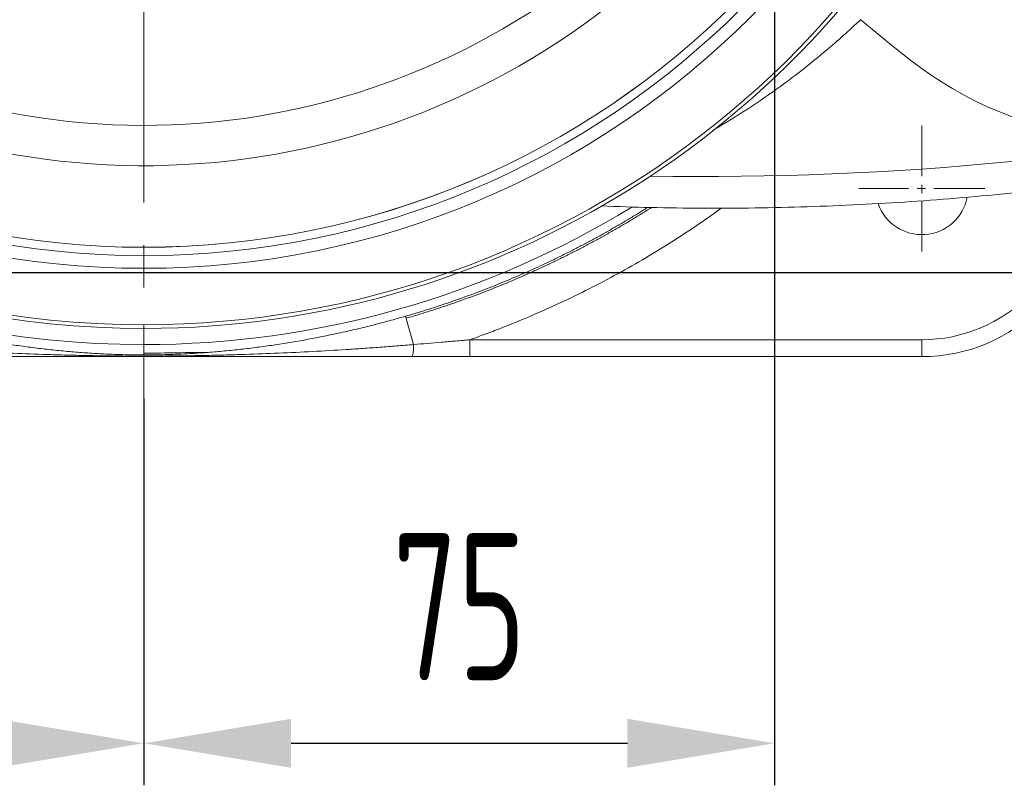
# Model space of a CAD drawing. Header units: millimetres. Extents: x 809 to 6054, y -5716 to -1261.
# Tile 47 of 94: x 4331 to 4448, y -5257 to -5166. Entities that reach past the tile are written whole.
import ezdxf

# ---------------------------------------------------------------- set-up
doc = ezdxf.new("R2010")
doc.units = ezdxf.units.MM
doc.header["$LTSCALE"] = 0.3175
doc.linetypes.add('CENTER2', pattern=[28.574999, 19.049999, -3.175, 3.175, -3.175])
for name, color, linetype, lineweight in [('1轮廓实线层', 7, 'Continuous', 18), ('3中心线层', 1, 'CENTER2', 13), ('7标注层', 4, 'Continuous', 13)]:
    doc.layers.add(name, color=color, linetype=linetype, lineweight=lineweight)
doc.styles.add('PC_TEXTSTYLE', font='ISOCP.SHX', dxfattribs={"width": 0.707, "bigfont": 'GBCBIG.SHX'})
doc.dimstyles.new('GB_LINEAR', dxfattribs={"dimtxt": 3.5, "dimasz": 3.5, "dimexe": 1, "dimexo": 0, "dimgap": 1.5, "dimtad": 1, "dimdsep": 46, "dimtxsty": 'PC_TEXTSTYLE', "dimcen": 0, "dimclrd": 256, "dimclrt": 3, "dimadec": 0, "dimazin": 2, "dimtp": 0.1, "dimtm": 0.1, "dimtfac": 0.71, "dimtdec": 3, "dimtmove": 0, "dimatfit": 3, "dimfxl": 1, "dimtfill": 1, "dimarcsym": 0})

# ---------------------------------------------------------------- blocks, each defined once
blk = doc.blocks.new('*D35')
at = {"layer": '7标注层', "color": 0, "lineweight": -2, "transparency": 16777216}
for p, q in [((4271.04, -5202.48), (4271.04, -5257.48)), ((4346.04, -5211.48), (4346.04, -5257.48))]:
    blk.add_line(p, q, dxfattribs=at)
at = {"layer": '7标注层', "lineweight": -2, "transparency": 16777216}
blk.add_line((4328.54, -5252.48), (4288.54, -5252.48), dxfattribs=at)
at = {"layer": '7标注层', "transparency": 16777216}
for points in [[(4288.54, -5249.57), (4288.54, -5255.4), (4271.04, -5252.48)], [(4328.54, -5255.4), (4328.54, -5249.57), (4346.04, -5252.48)]]:
    blk.add_solid(points, dxfattribs=at)
at = {"layer": 'Defpoints', "color": 0, "transparency": 16777216}
for p in [(4271.04, -5202.48), (4346.04, -5211.48), (4271.04, -5252.48)]:
    blk.add_point(p, dxfattribs=at)
at = {"layer": '7标注层', "color": 3, "transparency": 16777216, "insert": (4308.54, -5236.23), "char_height": 17.5, "attachment_point": 5, "style": 'PC_TEXTSTYLE', "bg_fill": 3, "box_fill_scale": 1.1, "bg_fill_color": 257, "bg_fill_transparency": 0}
blk.add_mtext('75', dxfattribs=at)
blk = doc.blocks.new('*D37')
at = {"layer": '7标注层', "color": 0, "lineweight": -2, "transparency": 16777216}
for p, q in [((4516.04, -5093.98), (4566.04, -5093.98)), ((4277.04, -5196.48), (4566.04, -5196.48))]:
    blk.add_line(p, q, dxfattribs=at)
at = {"layer": '7标注层', "lineweight": -2, "transparency": 16777216}
blk.add_line((4561.04, -5111.48), (4561.04, -5178.98), dxfattribs=at)
at = {"layer": '7标注层', "transparency": 16777216}
for points in [[(4563.96, -5111.48), (4558.12, -5111.48), (4561.04, -5093.98)], [(4558.12, -5178.98), (4563.96, -5178.98), (4561.04, -5196.48)]]:
    blk.add_solid(points, dxfattribs=at)
at = {"layer": 'Defpoints', "color": 0, "transparency": 16777216}
for p in [(4516.04, -5093.98), (4277.04, -5196.48), (4561.04, -5196.48)]:
    blk.add_point(p, dxfattribs=at)
at = {"layer": '7标注层', "color": 3, "transparency": 16777216, "insert": (4544.79, -5145.23), "char_height": 17.5, "attachment_point": 5, "rotation": 90, "style": 'PC_TEXTSTYLE', "bg_fill": 3, "box_fill_scale": 1.1, "bg_fill_color": 257, "bg_fill_transparency": 0}
blk.add_mtext('102.5', dxfattribs=at)
blk = doc.blocks.new('*D38')
at = {"layer": '7标注层', "color": 0, "lineweight": -2, "transparency": 16777216}
for p, q in [((4421.04, -4997.48), (4421.04, -5257.48)), ((4346.04, -5211.48), (4346.04, -5257.48))]:
    blk.add_line(p, q, dxfattribs=at)
at = {"layer": '7标注层', "lineweight": -2, "transparency": 16777216}
blk.add_line((4363.54, -5252.48), (4403.54, -5252.48), dxfattribs=at)
at = {"layer": '7标注层', "transparency": 16777216}
for points in [[(4363.54, -5249.57), (4363.54, -5255.4), (4346.04, -5252.48)], [(4403.54, -5255.4), (4403.54, -5249.57), (4421.04, -5252.48)]]:
    blk.add_solid(points, dxfattribs=at)
at = {"layer": 'Defpoints', "color": 0, "transparency": 16777216}
for p in [(4421.04, -4997.48), (4346.04, -5211.48), (4421.04, -5252.48)]:
    blk.add_point(p, dxfattribs=at)
at = {"layer": '7标注层', "color": 3, "transparency": 16777216, "insert": (4383.54, -5236.23), "char_height": 17.5, "attachment_point": 5, "style": 'PC_TEXTSTYLE', "bg_fill": 3, "box_fill_scale": 1.1, "bg_fill_color": 257, "bg_fill_transparency": 0}
blk.add_mtext('75', dxfattribs=at)

msp = doc.modelspace()

# ---------------------------------------------------------------- linework, layer by layer
at = {"layer": '1轮廓实线层'}
for p, q in [((4378.10539, -5205.05374), (4377.134, -5201.68903)), ((4346.03912, -5203.13983), (4346.03912, -5202.69503)), ((4346.03912, -5205.05718), (4346.03912, -5203.13969)), ((4346.03912, -5206.28542), (4346.03912, -5205.05718)), ((4384.78013, -5204.48231), (4438.53912, -5204.48231)), ((4384.78013, -5204.48231), (4384.78013, -5206.48231)), ((4438.53912, -5204.48231), (4438.53912, -5206.48231)), ((4346.03912, -5206.42449), (4346.03912, -5206.28542)), ((4346.03912, -5206.42449), (4346.03912, -5206.48231)), ((4438.53912, -5206.48231), (4384.78013, -5206.48231)), ((4438.53912, -5206.48231), (4384.78013, -5206.48231))]:
    msp.add_line(p, q, dxfattribs=at)
for radius in [102, 100.5, 99.5]:
    msp.add_circle((4346.03912, -5093.98231), radius, dxfattribs=at)
for centre, radius, start, end in [((4346.03912, -5093.98231), 111.07487, 90, 270), ((4346.03912, -5093.98231), 109.15752, 90, 270), ((4346.03912, -5093.98231), 108.71272, 90, 270), ((4346.03912, -5093.98231), 99.5, 270.0056248, 270), ((4346.03912, -5093.98231), 89.79329, 29.566712, 330.4306886), ((4346.03912, -5093.98231), 85, 29.0853101, 330.9146899), ((4346.03912, -5093.98231), 108.71272, 270, 347.2957577), ((4346.03912, -5093.98231), 109.15752, 270, 336.5487733), ((4438.53912, -5186.48231), 20, 270, 0), ((4438.53912, -5186.48231), 20, 270, 0), ((4438.53912, -5186.48231), 18, 270, 0), ((4438.53912, -5186.48231), 5.5, 198.9225063, 349.0031336), ((4346.03912, -5093.98231), 111.07487, 270, 301.4828033)]:
    msp.add_arc(centre, radius, start, end, dxfattribs=at)
msp.add_ellipse((4377.94042, -5204.48231), major_axis=(0, 2), ratio=0.086073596, start_param=3.141592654, end_param=4.422637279, dxfattribs=at)
for points, knots in [([(4413.66358, -5179.59661), (4413.75319, -5179.54459), (4413.84295, -5179.49228), (4415.23628, -5178.67707), (4416.5705, -5177.85269), (4419.19648, -5176.13341), (4420.48707, -5175.24428), (4423.59376, -5172.9858), (4425.41131, -5171.56401), (4428.57332, -5168.8889), (4429.92733, -5167.67632), (4431.25851, -5166.41077)], [0, 0, 0, 0, 0.015812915, 0.015812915, 0.24505139, 0.24505139, 0.462431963, 0.462431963, 0.767643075, 0.767643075, 1, 1, 1, 1]), ([(4431.25849, -5166.41079), (4431.25886, -5166.41077), (4431.25924, -5166.41077), (4431.2661, -5166.41118), (4431.27143, -5166.41503), (4431.28656, -5166.4253), (4431.29594, -5166.43298), (4431.38065, -5166.50129), (4431.45407, -5166.56383), (4443.60576, -5176.69327), (4455.32125, -5186.76621), (4491.03762, -5173.7689)], [0, 0, 0, 0, 0.000022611, 0.000022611, 0.000403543, 0.000403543, 0.001165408, 0.001165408, 0.007260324, 0.007260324, 1, 1, 1, 1]), ([(4400.42571, -5188.57226), (4402.37275, -5188.6485), (4408.47006, -5188.83524), (4418.69916, -5188.87396), (4431.07581, -5188.48636), (4443.36391, -5187.65695), (4455.56311, -5186.38789), (4467.67272, -5184.6775), (4479.50619, -5182.56413), (4487.26659, -5180.87922), (4491.03961, -5179.98935)], [0, 0, 0, 0, 0.064042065, 0.200505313, 0.336047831, 0.470848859, 0.605090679, 0.738957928, 0.87263687, 1, 1, 1, 1]), ([(4414.72096, -5188.81862), (4413.89483, -5189.41691), (4413.06218, -5190.00345), (4410.10016, -5192.03292), (4407.93596, -5193.41302), (4403.52605, -5196.02611), (4401.28033, -5197.25911), (4396.7073, -5199.57787), (4394.38, -5200.66365), (4390.827, -5202.18037), (4389.63232, -5202.66727), (4387.82459, -5203.36927), (4387.2194, -5203.59855), (4386.00373, -5204.04759), (4385.39323, -5204.26736), (4384.78013, -5204.48231)], [0, 0, 0, 0, 0.089926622, 0.089926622, 0.317444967, 0.317444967, 0.544963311, 0.544963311, 0.772481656, 0.772481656, 0.886240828, 0.886240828, 0.943120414, 0.943120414, 1, 1, 1, 1]), ([(4314.94423, -5201.68903), (4315.26318, -5201.78111), (4315.58243, -5201.87192), (4316.22124, -5202.05093), (4316.54084, -5202.13913), (4317.50031, -5202.39982), (4318.1408, -5202.56838), (4319.42367, -5202.89492), (4320.06604, -5203.05292), (4321.0311, -5203.2819), (4321.35304, -5203.35689), (4321.99743, -5203.5042), (4322.31991, -5203.57651), (4323.93166, -5203.93092), (4325.22063, -5204.19192), (4327.79938, -5204.66899), (4329.08915, -5204.88506), (4331.02558, -5205.17541), (4331.67136, -5205.26656), (4332.96372, -5205.43755), (4333.61031, -5205.51739), (4334.90458, -5205.6657), (4335.55226, -5205.73416), (4336.84908, -5205.85959), (4337.49822, -5205.91655), (4338.47345, -5205.99323), (4338.79878, -5206.01733), (4339.45006, -5206.06256), (4339.776, -5206.0837), (4340.42863, -5206.12296), (4341.08201, -5206.15921), (4341.73723, -5206.18932), (4342.72175, -5206.22976), (4343.38036, -5206.25041), (4344.37329, -5206.27129), (4344.7051, -5206.27657), (4345.20426, -5206.28186), (4345.37088, -5206.28319), (4345.62119, -5206.28453), (4345.74643, -5206.28503), (4345.89272, -5206.28532), (4345.9659, -5206.28539), (4346.00251, -5206.28541), (4346.0182, -5206.28541), (4346.02866, -5206.28542), (4346.03393, -5206.28542), (4346.03912, -5206.28542)], [0, 0, 0, 0, 0.03125, 0.03125, 0.0625, 0.0625, 0.125, 0.125, 0.1875, 0.1875, 0.21875, 0.21875, 0.25, 0.25, 0.375, 0.375, 0.5, 0.5, 0.5625, 0.5625, 0.625, 0.625, 0.6875, 0.6875, 0.75, 0.75, 0.78125, 0.78125, 0.8125, 0.8125, 0.84375, 0.875, 0.875, 0.9375, 0.9375, 0.96875, 0.96875, 0.984375, 0.984375, 0.9921875, 0.99609375, 0.998046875, 0.999023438, 0.999511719, 0.999511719, 1, 1, 1, 1]), ([(4346.03912, -5206.28542), (4346.04169, -5206.28542), (4346.04435, -5206.28542), (4346.04958, -5206.28542), (4346.05742, -5206.28541), (4346.07572, -5206.28541), (4346.11233, -5206.28539), (4346.18551, -5206.28532), (4346.3318, -5206.28503), (4346.62405, -5206.28386), (4346.87399, -5206.28186), (4347.37315, -5206.27657), (4347.70497, -5206.27129), (4348.69791, -5206.25041), (4349.35653, -5206.22975), (4350.34107, -5206.18932), (4350.9963, -5206.15921), (4351.64968, -5206.12295), (4352.30233, -5206.08369), (4352.62828, -5206.06255), (4353.27956, -5206.01732), (4353.6049, -5205.99322), (4354.58014, -5205.91654), (4355.22929, -5205.85958), (4356.52613, -5205.73414), (4357.17382, -5205.66568), (4358.46811, -5205.51737), (4359.11471, -5205.43752), (4360.4071, -5205.26653), (4361.05288, -5205.17537), (4362.98935, -5204.88502), (4364.27914, -5204.66894), (4366.85793, -5204.19186), (4368.14692, -5203.93085), (4369.75869, -5203.57643), (4370.08117, -5203.50411), (4370.72557, -5203.3568), (4371.04751, -5203.28181), (4372.01257, -5203.05282), (4372.65492, -5202.89484), (4373.93772, -5202.5683), (4374.57818, -5202.39975), (4375.85735, -5202.0522), (4376.49606, -5201.8732), (4377.134, -5201.68903)], [0, 0, 0, 0, 0.000244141, 0.000244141, 0.000488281, 0.000976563, 0.001953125, 0.00390625, 0.0078125, 0.015625, 0.03125, 0.03125, 0.0625, 0.0625, 0.125, 0.125, 0.15625, 0.1875, 0.1875, 0.21875, 0.21875, 0.25, 0.25, 0.3125, 0.3125, 0.375, 0.375, 0.4375, 0.4375, 0.5, 0.5, 0.625, 0.625, 0.75, 0.75, 0.78125, 0.78125, 0.8125, 0.8125, 0.875, 0.875, 0.9375, 0.9375, 1, 1, 1, 1]), ([(4313.97284, -5205.05374), (4314.6385, -5205.11047), (4315.30459, -5205.1653), (4316.63749, -5205.27131), (4317.3043, -5205.32249), (4318.63856, -5205.42129), (4319.30578, -5205.46889), (4320.64042, -5205.56057), (4321.30784, -5205.60464), (4323.31037, -5205.73165), (4324.64576, -5205.80937), (4327.31729, -5205.95109), (4328.65342, -5206.0151), (4331.32641, -5206.12946), (4332.66328, -5206.17983), (4334.66911, -5206.24511), (4335.33773, -5206.26515), (4336.67503, -5206.30179), (4337.3437, -5206.31839), (4338.68109, -5206.34809), (4339.34982, -5206.3612), (4340.68736, -5206.38386), (4341.35617, -5206.3934), (4342.69391, -5206.40881), (4343.36284, -5206.41466), (4344.70085, -5206.42251), (4345.36994, -5206.42449), (4346.03912, -5206.42449)], [0, 0, 0, 0, 0.0625, 0.0625, 0.125, 0.125, 0.1875, 0.1875, 0.25, 0.25, 0.375, 0.375, 0.5, 0.5, 0.625, 0.625, 0.6875, 0.6875, 0.75, 0.75, 0.8125, 0.8125, 0.875, 0.875, 0.9375, 0.9375, 1, 1, 1, 1]), ([(4346.03912, -5206.42449), (4346.70823, -5206.42449), (4347.3773, -5206.42251), (4348.71536, -5206.41466), (4349.38435, -5206.40881), (4350.72229, -5206.3934), (4351.39117, -5206.38385), (4352.72879, -5206.3612), (4353.39753, -5206.34809), (4354.7349, -5206.31838), (4355.40353, -5206.30179), (4356.7407, -5206.26515), (4357.40923, -5206.2451), (4359.41469, -5206.17984), (4360.7515, -5206.12948), (4363.42483, -5206.0151), (4364.76139, -5205.95107), (4367.43422, -5205.80927), (4368.76999, -5205.73153), (4370.77254, -5205.60451), (4371.43987, -5205.56043), (4372.77415, -5205.46877), (4373.44109, -5205.42119), (4374.77454, -5205.32244), (4375.44105, -5205.27129), (4376.77359, -5205.1653), (4377.43963, -5205.11048), (4378.10539, -5205.05374)], [0, 0, 0, 0, 0.0625, 0.0625, 0.125, 0.125, 0.1875, 0.1875, 0.25, 0.25, 0.3125, 0.3125, 0.375, 0.375, 0.5, 0.5, 0.625, 0.625, 0.75, 0.75, 0.8125, 0.8125, 0.875, 0.875, 0.9375, 0.9375, 1, 1, 1, 1]), ([(4378.10539, -5205.05374), (4379.21719, -5204.96604), (4380.32928, -5204.87444), (4381.99817, -5204.73146), (4382.55461, -5204.68287), (4383.66738, -5204.58391), (4384.22375, -5204.53354), (4384.78013, -5204.48231)], [0, 0, 0, 0, 0.5, 0.5, 0.75, 0.75, 1, 1, 1, 1]), ([(4346.03912, -5206.48231), (4345.37365, -5206.48231), (4344.70823, -5206.48231), (4343.37748, -5206.48231), (4342.71212, -5206.48231), (4341.38159, -5206.48231), (4340.71642, -5206.48231), (4339.38619, -5206.48231), (4338.72114, -5206.48231), (4337.39111, -5206.48231), (4336.72614, -5206.48231), (4335.39625, -5206.48231), (4334.73134, -5206.48231), (4332.73669, -5206.48231), (4331.40704, -5206.48231), (4328.74796, -5206.48231), (4327.41857, -5206.48231), (4324.76033, -5206.48231), (4323.43146, -5206.48231), (4321.43869, -5206.48231), (4320.77453, -5206.48231), (4319.44642, -5206.48231), (4318.78248, -5206.48231), (4317.45486, -5206.48231), (4316.79119, -5206.48231), (4315.46421, -5206.48231), (4314.80089, -5206.48231), (4314.13781, -5206.48231)], [0, 0, 0, 0, 0.0625, 0.0625, 0.125, 0.125, 0.1875, 0.1875, 0.25, 0.25, 0.3125, 0.3125, 0.375, 0.375, 0.5, 0.5, 0.625, 0.625, 0.75, 0.75, 0.8125, 0.8125, 0.875, 0.875, 0.9375, 0.9375, 1, 1, 1, 1]), ([(4377.94042, -5206.48231), (4377.27735, -5206.48231), (4376.61403, -5206.48231), (4375.28705, -5206.48231), (4374.62337, -5206.48231), (4373.29575, -5206.48231), (4372.63179, -5206.48231), (4371.30365, -5206.48231), (4370.63947, -5206.48231), (4368.64666, -5206.48231), (4367.31774, -5206.48231), (4364.65941, -5206.48231), (4363.32996, -5206.48231), (4360.67091, -5206.48231), (4359.34128, -5206.48231), (4357.3467, -5206.48231), (4356.68181, -5206.48231), (4355.35198, -5206.48231), (4354.68703, -5206.48231), (4353.35707, -5206.48231), (4352.69206, -5206.48231), (4351.36192, -5206.48231), (4350.6968, -5206.48231), (4349.3664, -5206.48231), (4348.70112, -5206.48231), (4347.37031, -5206.48231), (4346.70479, -5206.48231), (4346.03912, -5206.48231)], [0, 0, 0, 0, 0.0625, 0.0625, 0.125, 0.125, 0.1875, 0.1875, 0.25, 0.25, 0.375, 0.375, 0.5, 0.5, 0.625, 0.625, 0.6875, 0.6875, 0.75, 0.75, 0.8125, 0.8125, 0.875, 0.875, 0.9375, 0.9375, 1, 1, 1, 1]), ([(4384.78013, -5206.48231), (4384.20894, -5206.48231), (4383.63809, -5206.48231), (4382.49703, -5206.48231), (4381.92682, -5206.48231), (4380.21701, -5206.48231), (4379.07827, -5206.48231), (4377.94042, -5206.48231)], [0, 0, 0, 0, 0.25, 0.25, 0.5, 0.5, 1, 1, 1, 1])]:
    msp.add_open_spline(points, degree=3, knots=knots, dxfattribs=at)
for points in [[(4491.03922, -5176.56056), (4463.48929, -5182.6929), (4435.22143, -5185.50838), (4406.23564, -5185.00697)], [(4353.86276, -5205.97294), (4351.25315, -5206.01301), (4348.64674, -5206.05183), (4346.03912, -5206.08774)]]:
    msp.add_open_spline(points, degree=3, dxfattribs=at)
for points, weights in [([(4377.134, -5201.68903), (4387.29971, -5198.75419), (4396.9592, -5194.41666), (4405.9175, -5188.75682)], [0.955812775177, 0.94808859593, 0.946694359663, 0.951630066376]), ([(4377.20301, -5201.92806), (4387.51137, -5198.95204), (4397.29882, -5194.53757), (4406.36329, -5188.76874)], [0.956008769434, 0.948192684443, 0.946856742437, 0.952000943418])]:
    msp.add_rational_spline(points, weights, degree=3, dxfattribs=at)
at = {"layer": '3中心线层', "ltscale": 5}
msp.add_line((4346.03912, -4976.48231), (4346.03912, -5211.48231), dxfattribs=at)
at = {"layer": '3中心线层'}
for p, q in [((4438.53912, -5178.98231), (4438.53912, -5193.98231)), ((4446.03912, -5186.48231), (4431.03912, -5186.48231))]:
    msp.add_line(p, q, dxfattribs=at)

# ---------------------------------------------------------------- next in the draw order: dimensions: what is measured, and where the dimension line sits
at = {"layer": '7标注层'}
dim = msp.add_linear_dim(base=(4561.03912, -5196.48231), p1=(4516.03912, -5093.98231), p2=(4277.03912, -5196.48231), angle=90, dimstyle='GB_LINEAR', override={"dimscale": 5, "dimgap": 1.5, "dimtad": 1, "dimjust": 0, "dimdec": 2, "dimlfac": 1, "dimse1": 0, "dimse2": 0, "dimsd1": 0, "dimsd2": 0, "dimtofl": 1}, dxfattribs=at)
dim.commit()
dim.dimension.update_dxf_attribs({"geometry": '*D37', "text_midpoint": (4544.78912, -5145.23231)})
dim = msp.add_linear_dim(base=(4271.03912, -5252.48231), p1=(4346.03912, -5211.48231), p2=(4271.03912, -5202.48231), dimstyle='GB_LINEAR', override={"dimscale": 5, "dimgap": 1.5, "dimtad": 1, "dimjust": 0, "dimdec": 2, "dimlfac": 1, "dimse1": 0, "dimse2": 0, "dimsd1": 0, "dimsd2": 0, "dimclrd": 256, "dimclre": 0, "dimtofl": 1}, dxfattribs=at)
dim.commit()
dim.dimension.update_dxf_attribs({"geometry": '*D35', "text_midpoint": (4308.53912, -5236.23231)})

# ---------------------------------------------------------------- next in the draw order: dimensions: what is measured, and where the dimension line sits
dim = msp.add_linear_dim(base=(4421.03912, -5252.48231), p1=(4346.03912, -5211.48231), p2=(4421.03912, -4997.48231), dimstyle='GB_LINEAR', override={"dimscale": 5, "dimgap": 1.5, "dimtad": 1, "dimjust": 0, "dimdec": 2, "dimlfac": 1, "dimse1": 0, "dimse2": 0, "dimsd1": 0, "dimsd2": 0, "dimclrd": 256, "dimclre": 0, "dimtofl": 1}, dxfattribs=at)
dim.commit()
dim.dimension.update_dxf_attribs({"geometry": '*D38', "text_midpoint": (4383.53912, -5236.23231)})

doc.saveas('drawing.dxf')
